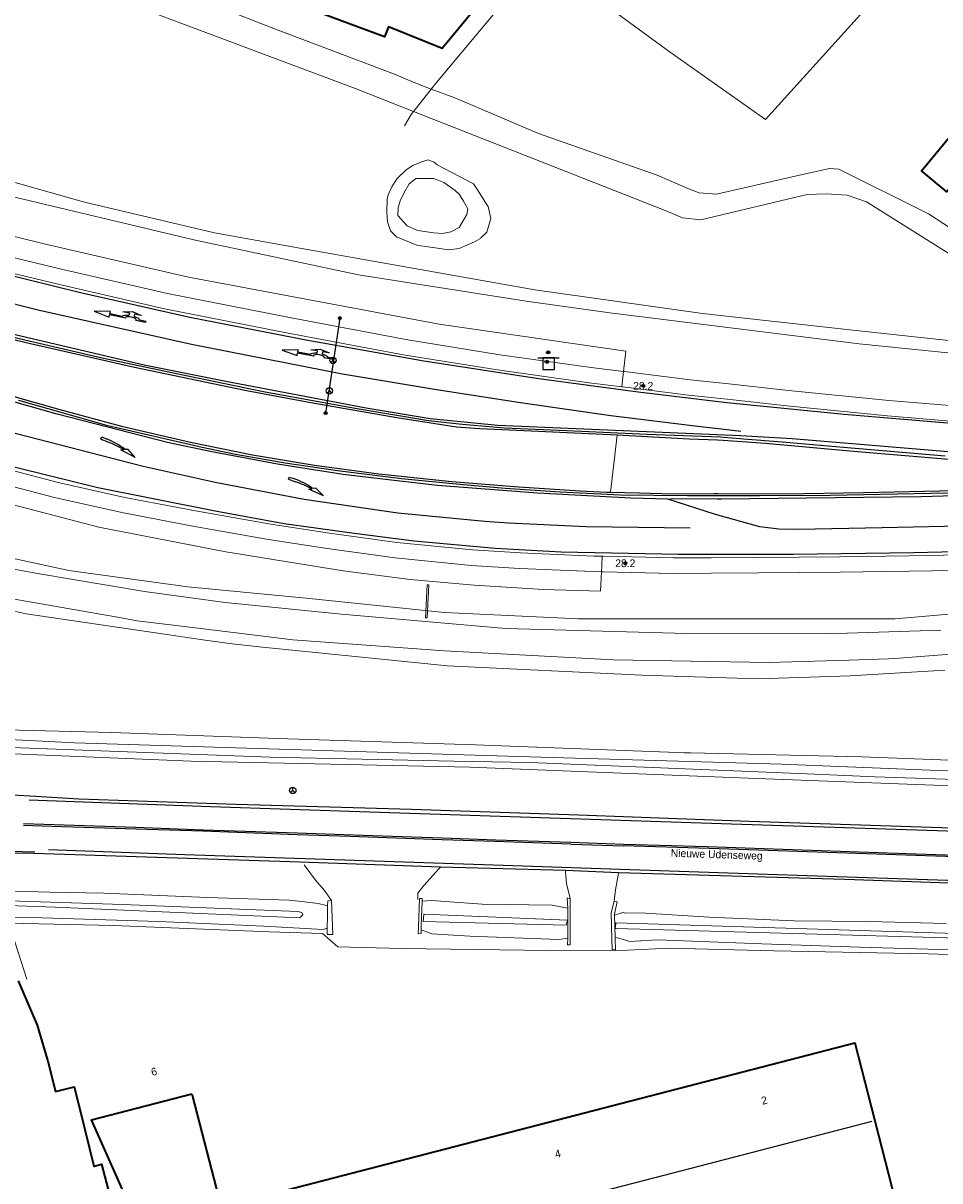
# Model space of a CAD drawing. Header units: metres. Extents: x 169249 to 194689, y 406250 to 412203.
# Tile 82 of 256: x 172792 to 172910, y 406380 to 406530. Entities that reach past the tile are written whole.
import ezdxf
from ezdxf.enums import TextEntityAlignment as Align

# ---------------------------------------------------------------- set-up
doc = ezdxf.new("R2010")
doc.units = ezdxf.units.M
doc.linetypes.add('BGT_NLCS_N264$0$AM-AS', pattern=[16, 10, -2, 2, -2])
doc.layers.get('0').update_dxf_attribs({"linetype": 'CONTINUOUS'})
for name, color, linetype, lineweight in [('BGT_NLCS_N264$0$B-WE-AM-AS_KUNSTWERK_DUIKER-GV', 252, 'BGT_NLCS_N264$0$AM-AS', 18), ('BGT_NLCS_N264$0$B-WE-GW-TALUD_KRUIN-G', 252, 'CONTINUOUS', 18), ('BGT_NLCS_N264$0$B-WE-GW-WATERGANG_INSTEEK-G', 252, 'CONTINUOUS', 18), ('BGT_NLCS_N264$0$B-WE-GW-WATERGANG_SLOOT_BODEM-G', 252, 'CONTINUOUS', 18), ('BGT_NLCS_N264$0$B-WE-GW-WATERGANG_WATERLIJN-G', 252, 'CONTINUOUS', 18), ('BGT_NLCS_N264$0$B-WE-IE-TERREINAFSCHEIDING_KUNSTMATIG_HEKWERK-G', 252, 'BGT_NLCS_N264$0$IE-TERREINAFSCHEIDING-KUNSTMATIG', 18), ('BGT_NLCS_N264$0$B-WE-IE-TERREINAFSCHEIDING_KUNSTMATIG_MUUR-G', 252, 'BGT_NLCS_N264$0$IE-TERREINAFSCHEIDING-KUNSTMATIG-DICHT', 18), ('BGT_NLCS_N264$0$B-WE-OG-TOPOGRAFIE_BEBOUWING-G', 252, 'CONTINUOUS', 35), ('BGT_NLCS_N264$0$B-WE-OG-TOPOGRAFIE_WATER-GV', 252, 'CONTINUOUS', 18), ('BGT_NLCS_N264$0$B-WE-OG-TOPOGRAFIE_WEG_BERM-GV', 252, 'CONTINUOUS', 18), ('BGT_NLCS_N264$0$B-WE-OG-TOPOGRAFIE_WEG_VERHARD-G', 252, 'CONTINUOUS', 18), ('BGT_NLCS_N264$0$B-WE-VW-BEWEGWIJZERING_DRAAGCONSTRUCTIE-S', 252, 'CONTINUOUS', 25), ('BGT_NLCS_N264$0$B-WE-VW-MARKERING_PIJL-S', 252, 'CONTINUOUS', 25), ('BGT_NLCS_N264$0$B-WE-VW-VERKEERSTEKEN_BORD-S', 252, 'CONTINUOUS', 25), ('X-XX-AL-REFERENTIE-G', 7, 'CONTINUOUS', 18)]:
    doc.layers.add(name, color=color, linetype=linetype, lineweight=lineweight)
for name, color, linetype in [('BGT_NLCS_N264$0$B-WE-IE-MEUBILAIR_WEGMEUBILAIR-S', 252, 'CONTINUOUS'), ('BGT_NLCS_N264$0$B-WE-KG-KADASTRAAL_NOK-G', 252, 'CONTINUOUS'), ('BGT_NLCS_N264$0$B-WE-OG-TOPOGRAFIE_WEG_RIJWEG-G', 252, 'CONTINUOUS'), ('BGT_NLCS_N264$0$B-WE-OG-TOPOGRAFIE_WEG_VERKEERSEILAND-GV', 252, 'CONTINUOUS'), ('BGT_NLCS_N264$0$B-WE-VW-BEWEGWIJZERING_DRAAGCONSTRUCTIE_PORTAAL_POER-G', 252, 'CONTINUOUS'), ('BGT_NLCS_N264$0$B-WE-VW-MARKERING-G', 252, 'CONTINUOUS'), ('BGT_NLCS_N264$0$B-WE-VW-VERKEERSTEKEN_DRAAGCONSTRUCTIE-S', 252, 'CONTINUOUS'), ('BGT_NLCS_N264$0$Label_Nummeraanduidingreeks', 252, 'CONTINUOUS'), ('BGT_NLCS_N264$0$Label_Openbareruimte', 252, 'CONTINUOUS'), ('BGT_NLCS_N264$0$Label_Puntobject', 252, 'CONTINUOUS')]:
    doc.layers.add(name, color=color, linetype=linetype)
doc.styles.add('BGT_NLCS_N264$0$STANDARD', font='txt')
doc.linetypes.add('BGT_NLCS_N264$0$IE-TERREINAFSCHEIDING-KUNSTMATIG', pattern='A,4,[82,NLCS.SHX,S=0.75,R=90,X=0,Y=0],4,-2', length=10)
doc.linetypes.add('BGT_NLCS_N264$0$IE-TERREINAFSCHEIDING-KUNSTMATIG-DICHT', pattern='A,8,-1,[82,NLCS.SHX,S=0.75,R=90,X=0,Y=0],-1', length=10)

# ---------------------------------------------------------------- blocks, each defined once
blk = doc.blocks.new('BGT_NLCS_N264$0$SIE-WEG_WEGWIJZER-SO')
for q in [(-0.29, -0.29), (0, 0.41), (0.29, -0.29)]:
    blk.add_line((0, 0), q)
blk.add_circle((0, 0), 0.413)
blk = doc.blocks.new('BGT_NLCS_N264$0$SVW-VERKEERSTEKEN_BORD_ANWB-SO')
blk.add_line((-1.375, 0), (1.375, 0))
at = {"flags": 128}
blk.add_lwpolyline([(-0.75, 0), (-0.75, -1.5), (0.75, -1.5), (0.75, 0)], close=True, dxfattribs=at)
blk = doc.blocks.new('BGT_NLCS_N264$0$B-SVW-MARKERING_PIJL_VERDRIJF_RE_5.0')
for p, q in [((0, 0.15), (0.6, 0.15)), ((0, -0.15), (0, 0.15)), ((0, -0.15), (0.96, -0.15)), ((2.92, -0.46), (3.27, -0.28)), ((5, -0.66), (2.92, -0.46)), ((3.75, -0.04), (3.43, -0.2)), ((5, -0.66), (3.75, -0.04))]:
    blk.add_line(p, q)
for centre, radius, start, end in [((0.61, -11.39), 11.54, 75.8527, 90.0468), ((0.99, -20.17), 20.02, 83.4664, 90.0916)]:
    blk.add_arc(centre, radius, start, end)
blk = doc.blocks.new('BGT_NLCS_N264$0$B-SVW-MARKERING_PIJL_ROTONDE_RD_RA_6.80')
for p, q in [((0, 0.07), (1.29, 0.07)), ((0, -0.07), (0, 0.07)), ((2.61, 0.07), (4.75, 0.07)), ((4.75, 0.37), (4.75, 0.07)), ((6.8, 0), (4.75, 0.37)), ((0, -0.07), (0.77, -0.07)), ((1.95, -0.98), (0.75, -0.68)), ((0.75, -0.68), (1.6, -0.68)), ((1.6, -0.68), (1.6, -0.36)), ((3.15, -0.68), (1.95, -0.98)), ((2.3, -0.68), (2.3, -0.36)), ((2.3, -0.68), (3.15, -0.68)), ((3.13, -0.07), (4.75, -0.07)), ((4.75, -0.38), (6.8, 0)), ((4.75, -0.07), (4.75, -0.38))]:
    blk.add_line(p, q)
for major_axis, ratio, start_param, end_param in [((-0.7, 0), 0.321429, 5.943348, 9.764615), ((-1.2, 0), 0.3125, 6.484543, 7.558013), ((-1.2, 0), 0.3125, 8.14995, 9.22342)]:
    blk.add_ellipse((1.95, 0), major_axis=major_axis, ratio=ratio, start_param=start_param, end_param=end_param)
blk = doc.blocks.new('BGT_NLCS_N264$0$SIE-WEG_PAAL_ALGEMEEN_TYPE_02-SO')
at = {"ltscale": 0.5}
h = blk.add_hatch(color=256, dxfattribs=at)
h.paths.add_polyline_path([(0, 0), (0.1875, 0, 0.41421356), (0, 0.1875)])
h.paths.add_polyline_path([(0, -0.1875), (0, 0), (-0.1875, 0, 0.41421356)])
for p, q in [((-0.1875, 0), (0.1875, 0)), ((0, -0.1875), (0, 0.1875))]:
    blk.add_line(p, q, dxfattribs=at)
blk.add_circle((0, 0), 0.1875, dxfattribs=at)
blk = doc.blocks.new('BGT_NLCS_N264$0$SIE-WEG_PAAL_ALGEMEEN_TYPE_01-SO')
h = blk.add_hatch(color=256)
edge = h.paths.add_edge_path()
edge.add_arc((0, 0), 0.188, 0, 360)
at = {"ltscale": 0.5}
blk.add_circle((0, 0), 0.188, dxfattribs=at)
blk = doc.blocks.new('BGT_NLCS_N264$0$SIE-WEG_VERKEERSBORD_PAAL-SO')
blk.add_line((-0.3, 0), (0.3, 0))
for radius in [0.2, 0.0745]:
    blk.add_circle((0, 0), radius)
blk = doc.blocks.new('BGT_NLCS_N264')
at = {"layer": 'BGT_NLCS_N264$0$B-WE-AM-AS_KUNSTWERK_DUIKER-GV'}
blk.add_polyline3d([(172844.1, 406457.32, 17.85), (172843.9, 406457.33, 17.85), (172843.67, 406453.06, 16.74), (172843.87, 406453.04, 16.74), (172844.1, 406457.32, 17.85)], dxfattribs=at)
at = {"layer": 'BGT_NLCS_N264$0$B-WE-GW-TALUD_KRUIN-G'}
blk.add_polyline3d([(172842.41, 406509.96, 16.85), (172842.43, 406509.96, 16.85), (172844.26, 406509.98, 16.87), (172844.74, 406509.98, 16.87), (172846.04, 406509.45, 16.88), (172847.46, 406508.45, 16.89), (172847.59, 406508.32, 16.89), (172848.02, 406507.92, 16.89), (172848.59, 406507.04, 16.9), (172849.16, 406506.05, 16.88), (172849.04, 406505.31, 16.87), (172848.04, 406503.61, 16.86), (172846.95, 406503.05, 16.87), (172845.86, 406502.85, 16.88), (172844.76, 406502.91, 16.91), (172842.64, 406503.21, 16.92), (172841.31, 406503.84, 16.91), (172840.1, 406505.17, 16.98), (172840.13, 406506.15, 16.97), (172840.39, 406507.09, 16.97), (172840.91, 406508.14, 16.97), (172841.55, 406509.28, 16.97), (172842.37, 406509.93, 16.85), (172842.41, 406509.96, 16.85)], dxfattribs=at)
at = {"layer": 'BGT_NLCS_N264$0$B-WE-GW-WATERGANG_INSTEEK-G'}
for points in [[(172844.41, 406521.56, 17.75), (172842.19, 406522.4, 17.78), (172839.65, 406523.47, 17.78), (172824.27, 406529.33, 17.79), (172793.86, 406541.2, 17.73), (172763.61, 406552.75, 17.64), (172756.81, 406555.43, 17.65), (172756.65, 406555.49, 17.65)], [(172919.6, 406498.33, 17.23), (172908.8, 406505.41, 17.59), (172897.19, 406511.17, 17.77), (172896, 406511.27, 17.78), (172891.14, 406510.19, 17.85), (172881.33, 406507.93, 17.86), (172879.09, 406508.1, 17.82), (172877.85, 406508.58, 17.81), (172873.67, 406510.39, 18.02), (172858.31, 406515.8, 17.95), (172847.46, 406520.4, 17.7), (172844.41, 406521.56, 17.75)], [(172910.91, 406446.28, 17.35), (172898.65, 406445.52, 17.51), (172886.76, 406445.16, 17.4), (172871.68, 406445.61, 17.36), (172846.54, 406446.84, 17.24), (172828.13, 406448.7, 17.25), (172822.14, 406449.3, 17.25), (172818.63, 406449.66, 17.25), (172814.86, 406450.21, 17.25), (172810.19, 406450.9, 17.25), (172791.98, 406453.57, 17.23), (172788.02, 406454.41, 17.23), (172773.58, 406457.47, 17.25), (172749.81, 406462.93, 17.28), (172748.4, 406463.19, 17.28), (172740.63, 406464.59, 17.27), (172740.12, 406464.69, 17.27), (172738.18, 406464.62, 17.28), (172734.95, 406464.49, 17.37), (172733.26, 406464.18, 17.18)], [(172850.14, 406436.58, 17.12), (172876.26, 406435.59, 17.14), (172877.2, 406435.56, 17.14), (172877.98, 406435.54, 17.15), (172900.23, 406435.02, 17.19), (172927.29, 406434.02, 17.21)], [(172916.33, 406431.11, 17.21), (172885.46, 406432.27, 17.17), (172849.43, 406433.69, 17.21), (172813.35, 406434.47, 17.21), (172783.94, 406435.68, 17.3), (172777.23, 406436.15, 17.4), (172773.21, 406436.98, 17.39), (172773.14, 406437, 17.38), (172770.61, 406437.78, 17.23), (172770.58, 406438.1, 17.21), (172770.56, 406438.35, 17.2), (172770.95, 406438.78, 17.19), (172771.13, 406438.98, 17.18), (172772.37, 406439.12, 17.18), (172773.72, 406439.04, 17.17), (172775.82, 406438.92, 17.16), (172789.32, 406438.53, 17.14), (172803.02, 406438.2, 17.16), (172824.51, 406437.4, 17.14), (172850.14, 406436.58, 17.12)], [(172830.95, 406412.86, 17.33), (172830.4, 406412.69, 17.28), (172822.76, 406413.1, 17.24), (172809.14, 406413.69, 17.13), (172794.02, 406414.19, 17.08), (172788.64, 406414.22, 17.04)], [(172788.94, 406417.67, 17.19), (172795.04, 406417.53, 17.19), (172802.03, 406417.37, 17.2), (172815.46, 406416.81, 17.22), (172826.01, 406416.47, 17.23), (172828.01, 406416.25, 17.27), (172829.77, 406416.05, 17.3), (172830.87, 406415.76, 17.37), (172831, 406415.72, 17.37)], [(172843.25, 406416.34, 17.39), (172844.44, 406416.44, 17.34), (172851.01, 406415.96, 17.32), (172860.05, 406415.84, 17.29), (172862.08, 406415.43, 17.39)], [(172868.14, 406414.52, 17.33), (172869.23, 406414.86, 17.16), (172869.39, 406414.85, 17.16), (172872.17, 406414.78, 17.15), (172880.39, 406414.28, 17.16), (172891.39, 406413.8, 17.16), (172901.12, 406413.7, 17.15), (172911.07, 406413.45, 17.13)], [(172862.08, 406411.55, 17.3), (172860.94, 406411.39, 17.19), (172849.41, 406411.79, 17.14), (172844.51, 406412.09, 17.17), (172843.11, 406412.62, 17.32)], [(172916.05, 406409.89, 17.13), (172899.91, 406410.39, 17.12), (172887.23, 406410.82, 17.14), (172879.31, 406411.13, 17.12), (172873.7, 406411.34, 17.12), (172872.99, 406411.3, 17.12), (172870.13, 406411.11, 17.14), (172869.14, 406411.4, 17.22), (172868.23, 406411.67, 17.29)]]:
    blk.add_polyline3d(points, dxfattribs=at)
at = {"layer": 'BGT_NLCS_N264$0$B-WE-GW-WATERGANG_SLOOT_BODEM-G'}
for points in [[(172754.84, 406552.94, 15.72), (172754.12, 406553.29, 15.75), (172745.89, 406557.22, 16.11), (172742.36, 406546.62, 16.1), (172752.65, 406521.55, 15.88), (172775.82, 406513.61, 15.87), (172799.5, 406506.88, 15.89), (172816.36, 406502.91, 16.26), (172827.38, 406500.96, 15.71), (172857.82, 406495.55, 15.63), (172879.55, 406492.47, 15.67), (172898.6, 406490.38, 15.56), (172926.21, 406487.4, 15.79), (172945.4, 406485.6, 15.83), (172967.27, 406483.04, 15.77), (172977.07, 406482.54, 15.83), (172984.19, 406482.93, 15.73)], [(172942.2, 406431.13, 16.98), (172901.89, 406432.46, 16.85), (172893.08, 406432.82, 16.84), (172857.16, 406434.29, 16.83), (172847.33, 406434.49, 16.81), (172823.54, 406434.98, 16.76), (172785.39, 406436.44, 16.68), (172779.01, 406436.97, 16.7), (172778.1, 406437.04, 16.71), (172775.29, 406437.28, 16.72), (172772.22, 406437.73, 16.73), (172772.2, 406437.82, 16.72), (172772.17, 406438.02, 16.71), (172772.96, 406438.13, 16.7), (172798.23, 406436.86, 16.71), (172821.94, 406436.1, 16.69), (172857.12, 406435.03, 16.63), (172889.77, 406434.08, 16.63), (172910.07, 406433.28, 16.62), (172931.47, 406432.56, 16.63)], [(172768.79, 406416.52, 16.44), (172795.72, 406415.58, 16.55), (172812.54, 406414.85, 16.55), (172827.42, 406414.19, 16.55), (172827.78, 406414.57, 16.55), (172827.64, 406414.87, 16.55), (172827.15, 406414.99, 16.55), (172804.49, 406415.92, 16.55), (172780.43, 406416.67, 16.55)], [(172843.49, 406414.67, 17.39), (172862.05, 406413.87, 16.61), (172861.89, 406413.25, 16.57), (172843.37, 406413.7, 17.4), (172843.44, 406414.61, 17.39), (172843.45, 406414.67, 17.39), (172843.49, 406414.67, 17.39)], [(172951.67, 406386.1, 16.64), (172965.14, 406391, 16.58), (172986.92, 406398.92, 16.46), (172989.29, 406403.13, 16.61), (172988.87, 406406.81, 16.57), (172986.13, 406409.06, 16.53), (172979.76, 406409.63, 16.47), (172935.63, 406410.9, 16.39), (172868.34, 406412.8, 16.59), (172868.23, 406412.8, 16.59), (172868.3, 406413.41, 16.57), (172868.31, 406413.53, 16.56), (172935.71, 406411.41, 16.47), (172979.85, 406410, 16.4), (172986.64, 406409.66, 16.57), (172989.52, 406407.26, 16.58), (172990, 406402.67, 16.55), (172987.56, 406398.38, 16.56), (172951.99, 406385.11, 16.68)]]:
    blk.add_polyline3d(points, dxfattribs=at)
at = {"layer": 'BGT_NLCS_N264$0$B-WE-GW-WATERGANG_WATERLIJN-G'}
for points in [[(172842.12, 406518.64, 15.81), (172834.68, 406521.57, 15.81), (172779.25, 406542.41, 15.81), (172771.14, 406545.91, 15.78), (172758.59, 406551.32, 15.73), (172754.96, 406552.89, 15.71)], [(172917, 406496.77, 15.81), (172900.77, 406506.95, 15.81), (172898.27, 406507.8, 15.81), (172895.54, 406507.96, 15.81), (172893.09, 406507.88, 15.81), (172890.53, 406507.28, 15.81), (172879.32, 406504.62, 15.81), (172876.96, 406504.88, 15.81), (172874.7, 406505.83, 15.81), (172842.12, 406518.64, 15.81)], [(172848.04, 406500.9, 16.18), (172846.68, 406500.73, 16.18), (172844.62, 406501.02, 16.18), (172843.65, 406501.17, 16.18), (172842.55, 406501.35, 16.18), (172841.82, 406501.65, 16.18), (172839.93, 406502.4, 16.18), (172839.14, 406503.2, 16.18), (172838.76, 406504.35, 16.18), (172838.68, 406505.6, 16.18), (172838.72, 406507.29, 16.18), (172838.83, 406507.87, 16.18), (172839.31, 406508.9, 16.18), (172839.96, 406509.91, 16.18), (172841.18, 406511.1, 16.19), (172842.02, 406511.65, 16.2), (172842.96, 406512.06, 16.21), (172843.08, 406512.1, 16.21), (172843.99, 406512.39, 16.23), (172844.8, 406512.1, 16.23), (172845.18, 406511.72, 16.23), (172849.89, 406509.26, 16.16), (172850.31, 406508.62, 16.16), (172851.73, 406506.4, 16.16), (172851.79, 406506.32, 16.16), (172852.11, 406504.78, 16.17), (172851.6, 406503.03, 16.17), (172850.84, 406502.26, 16.17), (172850.79, 406502.2, 16.17), (172850, 406501.76, 16.17), (172848.04, 406500.9, 16.18)], [(172734.1, 406468.72, 15.78), (172734.96, 406469.25, 15.72), (172737.9, 406469.59, 15.76), (172741.36, 406469.7, 15.79), (172742.87, 406469.75, 15.81), (172743.69, 406469.61, 15.84), (172746.41, 406469.14, 15.97), (172764.67, 406464.42, 16.12), (172779.72, 406461.31, 16.13), (172793.42, 406458.78, 16.12), (172807.3, 406456.48, 16.12), (172817.74, 406455.03, 16.09), (172832.8, 406453.53, 16.17), (172854.08, 406451.68, 16.2), (172877.49, 406451.03, 16.19), (172895.61, 406450.99, 16.21), (172910.41, 406451.47, 16.22)], [(172923.35, 406449.23, 16.09), (172904.99, 406447.84, 16.09), (172903.63, 406447.74, 16.09), (172898.48, 406447.58, 16.09), (172888.13, 406447.26, 16.09), (172868, 406447.59, 16.09), (172846.13, 406448.76, 16.09), (172826.51, 406450.19, 16.09), (172814.59, 406451.66, 16.09), (172806.35, 406452.67, 16.09), (172803.8, 406453.12, 16.09), (172785.45, 406456.35, 16.09), (172760.01, 406461.84, 16.09), (172756.89, 406462.58, 16.09), (172742.38, 406466.05, 16.08), (172736.88, 406466.41, 15.88), (172734.58, 406466.22, 15.86), (172734.42, 406466.3, 15.86)]]:
    blk.add_polyline3d(points, dxfattribs=at)
at = {"layer": 'BGT_NLCS_N264$0$B-WE-IE-TERREINAFSCHEIDING_KUNSTMATIG_HEKWERK-G'}
for points in [[(172844.41, 406521.56, 17.87), (172844.74, 406521.98, 18.09), (172844.86, 406522.13, 18.09), (172857.48, 406537.27, 18.22), (172873.37, 406556.52, 18.23), (172875.06, 406558.75, 18.25)], [(172842.12, 406518.64, 16.38), (172842.34, 406518.92, 16.52), (172844.41, 406521.56, 17.87)], [(172840.95, 406516.81, 16.08), (172841.82, 406518.26, 16.18), (172842.12, 406518.64, 16.38)], [(172792.04, 406406.22, 17.32), (172789.72, 406413.48, 17.2), (172803.28, 406413.18, 17.24), (172823.42, 406412.38, 17.28), (172830.35, 406412.16, 17.32), (172832.34, 406410.41, 17.33), (172840.55, 406410.22, 17.32), (172859.65, 406409.94, 17.27), (172868.08, 406409.92, 17.28), (172875.19, 406410.26, 17.25), (172888.76, 406409.89, 17.24), (172908.81, 406409.53, 17.24), (172930.41, 406408.78, 17.22), (172950.53, 406408.16, 17.18), (172969.86, 406407.65, 17.17), (172983.58, 406407.23, 17.31), (172986.68, 406406.16, 17.34), (172987.4, 406404.82, 17.35), (172987.52, 406403.18, 17.35), (172986.45, 406401.01, 17.31), (172984.37, 406399.68, 17.29), (172959.9, 406390.31, 17.03), (172938.14, 406381.17, 17.21)]]:
    blk.add_polyline3d(points, dxfattribs=at)
at = {"layer": 'BGT_NLCS_N264$0$B-WE-IE-TERREINAFSCHEIDING_KUNSTMATIG_MUUR-G'}
for p, q in [((172831.51, 406416.42, 17.38), (172831.03, 406416.4, 17.38)), ((172843.25, 406416.34, 17.39), (172843.17, 406414.22, 17.35)), ((172868.14, 406414.52, 17.33), (172868.23, 406411.67, 17.29)), ((172862.08, 406411.55, 17.3), (172862.07, 406410.68, 17.28))]:
    blk.add_line(p, q, dxfattribs=at)
for points in [[(172843.11, 406412.62, 17.32), (172843.09, 406412.14, 17.31), (172842.74, 406412.13, 17.31), (172842.77, 406412.99, 17.33), (172842.9, 406416.69, 17.43), (172843.26, 406416.69, 17.4), (172843.25, 406416.34, 17.39)], [(172862.42, 406416.7, 17.41), (172862.11, 406416.72, 17.42), (172862.01, 406416.72, 17.42), (172862.08, 406415.43, 17.39)], [(172862.07, 406410.68, 17.28), (172862.38, 406410.68, 17.3), (172862.39, 406411.68, 17.32), (172862.39, 406412.9, 17.34), (172862.4, 406413.74, 17.35), (172862.42, 406416.7, 17.41)], [(172830.95, 406412.86, 17.33), (172830.93, 406412.04, 17.32), (172831.63, 406412.03, 17.33), (172831.68, 406412.02, 17.33), (172831.51, 406416.42, 17.38)], [(172831, 406415.72, 17.37), (172831, 406415.68, 17.37), (172830.97, 406414.39, 17.35), (172830.95, 406412.86, 17.33)], [(172831.03, 406416.4, 17.38), (172831.01, 406416.4, 17.38), (172831, 406415.72, 17.37)], [(172862.08, 406415.43, 17.39), (172862.08, 406414.29, 17.37), (172862.08, 406414.18, 17.36), (172862.08, 406412.4, 17.32), (172862.08, 406411.69, 17.31), (172862.08, 406411.55, 17.3)], [(172867.82, 406410.06, 17.27), (172867.78, 406411.44, 17.29), (172867.69, 406414.84, 17.33), (172868.09, 406416.34, 17.33)], [(172868.09, 406416.34, 17.33), (172868.37, 406416.28, 17.33), (172868.49, 406416.25, 17.33), (172868.13, 406414.72, 17.33), (172868.14, 406414.52, 17.33)], [(172843.17, 406414.22, 17.35), (172843.13, 406413.18, 17.33), (172843.12, 406412.98, 17.33), (172843.11, 406412.62, 17.32)], [(172868.23, 406411.67, 17.29), (172868.23, 406411.42, 17.28), (172868.28, 406410.05, 17.27), (172867.82, 406410.06, 17.27)]]:
    blk.add_polyline3d(points, dxfattribs=at)
at = {"layer": 'BGT_NLCS_N264$0$B-WE-KG-KADASTRAAL_NOK-G'}
blk.add_polyline3d([(172901.46, 406387.78, 24.86), (172875.7, 406381.11, 24.87), (172849.97, 406374.44, 24.88), (172816.29, 406365.72, 24.89)], dxfattribs=at)
at = {"layer": 'BGT_NLCS_N264$0$B-WE-OG-TOPOGRAFIE_BEBOUWING-G'}
for points in [[(172842, 406571.72, 23.21), (172842, 406571.97, 22.49), (172842.28, 406573.03, 22.49), (172871.24, 406562.42, 22.38), (172867.69, 406553.05, 22.38), (172866.02, 406553.57, 22.4), (172864.85, 406549.85, 22.4), (172845.85, 406526.83, 22.39), (172838.87, 406529.61, 22.39), (172838.35, 406528.34, 22.4), (172820.05, 406535.16, 22.45), (172819.53, 406535.5, 22.97), (172794.41, 406545.21, 23.09), (172794.5, 406545.45, 23.09), (172809.41, 406584.15, 23.14), (172842, 406571.69, 23.29), (172842, 406571.72, 23.21)], [(172912.67, 406508.24, 22.53), (172911.74, 406508.96, 22.53), (172911.17, 406508.23, 22.53), (172907.9, 406510.94, 22.53), (172917.55, 406522.65, 22.53)], [(172790.93, 406406.01, 23.61), (172793.38, 406400.28, 23.39), (172794.73, 406395.75, 23.24), (172794.76, 406395.66, 23.23), (172795.3, 406393.56, 23.16), (172795.77, 406391.7, 21.07), (172798.18, 406392.29, 21.09), (172798.99, 406389.05, 21.31), (172800.74, 406382.01, 21.8), (172800.83, 406382.03, 21.78), (172801.72, 406382.27, 21.56), (172808.63, 406356.01, 21.37)], [(172813.4, 406391.38, 22.39), (172813.45, 406391.22, 22.39), (172817.2, 406376.72, 22.29), (172817.27, 406376.73, 22.29), (172899.28, 406397.97, 20.87), (172904.48, 406377.61, 20.73), (172868.68, 406367.76, 20.54), (172868.85, 406367.13, 20.36), (172849.66, 406362.09, 20.36), (172849.3, 406363.11, 20.61), (172840.15, 406360.75, 20.63), (172840.37, 406359.68, 20.29), (172819.02, 406354.19, 20.3), (172818.83, 406355.33, 20.72), (172818.24, 406355.18, 20.75), (172818.14, 406355.42, 20.67), (172814.96, 406354.51, 20.74), (172810.34, 406365.3, 21.63), (172806.72, 406373.77, 22.33), (172806.62, 406374, 22.35), (172800.41, 406388.01, 22.39), (172813.4, 406391.38, 22.39)]]:
    blk.add_polyline3d(points, dxfattribs=at)
at = {"layer": 'BGT_NLCS_N264$0$B-WE-OG-TOPOGRAFIE_WATER-GV'}
for points in [[(172741.79, 406542.02, 17.59), (172742.05, 406541.25, 17.57), (172742.65, 406539.69, 17.57), (172748.63, 406524.42, 17.52), (172749.17, 406523.64, 17.5), (172750.67, 406521.48, 17.48), (172752.12, 406519.92, 17.47), (172753.73, 406518.99, 17.47), (172768.64, 406513.93, 17.37), (172787.89, 406508.14, 17.31), (172813.67, 406502.02, 17.33), (172835.01, 406497.5, 17.35), (172856.69, 406494.06, 17.38), (172867.53, 406492.55, 17.45), (172899.8, 406488.53, 17.52), (172929.15, 406485.55, 17.53), (172952.54, 406482.66, 17.59), (172961.71, 406481.51, 17.62), (172964.84, 406481.12, 17.63), (172977.53, 406480.6, 17.64), (172988.12, 406480.85, 17.7)], [(172938.26, 406455.84, 18.03), (172904.49, 406452.91, 17.87), (172863.5, 406452.92, 17.44), (172846.11, 406453.74, 17.37), (172828.21, 406455.58, 17.38), (172812.9, 406457.06, 17.37), (172797.49, 406459.19, 17.38), (172782.93, 406462.33, 17.4), (172774.27, 406464.28, 17.38), (172755.76, 406468.36, 17.3), (172745.53, 406471.49, 17.32), (172741.41, 406472.27, 17.39), (172739.27, 406472.17, 17.39), (172737.36, 406472.04, 17.4), (172734.2, 406471.63, 17.4), (172733.88, 406471.46, 17.39), (172732.27, 406470.63, 17.37), (172731.57, 406469.89, 17.37), (172731.8, 406467.49, 17.27), (172732.56, 406465.24, 17.21), (172733.26, 406464.18, 17.18)]]:
    blk.add_polyline3d(points, dxfattribs=at)
at = {"layer": 'BGT_NLCS_N264$0$B-WE-OG-TOPOGRAFIE_WEG_BERM-GV'}
blk.add_line((172867.62, 406469.32, 17.84), (172868.5, 406476.7, 17.91), dxfattribs=at)
for points in [[(172869.3, 406484.97, 17.66), (172869.33, 406484.97, 17.66), (172869.44, 406484.96, 17.66), (172877.95, 406483.9, 17.7), (172882.96, 406483.35, 17.7), (172890.68, 406482.52, 17.72), (172903.68, 406481.21, 17.73), (172916.36, 406480.15, 17.77)], [(172869.08, 406482.99, 17.66), (172869.2, 406482.97, 17.66), (172877.72, 406481.91, 17.7), (172882.74, 406481.36, 17.7), (172890.47, 406480.53, 17.72), (172903.5, 406479.21, 17.73), (172916.2, 406478.15, 17.77)], [(172869.3, 406484.97, 17.66), (172869.59, 406487.58, 17.75), (172845.43, 406491.1, 17.71), (172812.99, 406497.18, 17.69), (172794.46, 406501.47, 17.69), (172770.53, 406507.38, 17.68), (172759.59, 406510.27, 17.68), (172755.11, 406511.48, 17.68), (172751.97, 406512.32, 17.68), (172750.44, 406512.95, 17.68), (172749.45, 406513.44, 17.69), (172747.71, 406514.68, 17.69), (172745.79, 406516.99, 17.77), (172744.38, 406519.67, 17.78), (172743, 406522.58, 17.79), (172741.35, 406525.2, 17.78), (172740.52, 406526.37, 17.78), (172739.42, 406527.76, 17.78), (172737.54, 406530.06, 17.78), (172736.1, 406532.76, 17.75), (172735.03, 406535.79, 17.7), (172734.6, 406538.56, 17.65), (172734.48, 406541.98, 17.67)], [(172924.35, 406461.55, 18.04), (172909.23, 406461.14, 17.99), (172897.32, 406460.95, 17.94), (172886.8, 406460.87, 17.89), (172880.67, 406460.83, 17.86), (172875.76, 406460.81, 17.84), (172866.73, 406461.02, 17.81), (172866.56, 406461.02, 17.81)], [(172924.41, 406459.55, 18.04), (172909.27, 406459.14, 17.99), (172897.35, 406458.95, 17.94), (172886.82, 406458.87, 17.89), (172880.68, 406458.83, 17.86), (172875.74, 406458.81, 17.84), (172866.68, 406459.02, 17.81), (172866.51, 406459.03, 17.81), (172866.46, 406459.03, 17.81)], [(172767.67, 406503.55, 17.63), (172768.07, 406505.22, 17.61), (172768.08, 406505.22, 17.61), (172782.52, 406501.58, 17.61), (172796.72, 406498.18, 17.62), (172810.27, 406495.06, 17.61), (172826.28, 406491.9, 17.6), (172841.4, 406489.07, 17.59), (172853.3, 406487.14, 17.64)], [(172767.59, 406503.28, 17.61), (172782.04, 406499.64, 17.61), (172796.27, 406496.23, 17.62), (172809.86, 406493.1, 17.61), (172825.9, 406489.94, 17.6), (172841.05, 406487.1, 17.59), (172853, 406485.16, 17.64), (172864.88, 406483.51, 17.64), (172869.08, 406482.99, 17.66)], [(172853.3, 406487.14, 17.64), (172865.14, 406485.49, 17.64), (172869.3, 406484.97, 17.66)], [(172869.08, 406482.99, 17.66), (172869.21, 406484.18, 17.61), (172869.3, 406484.97, 17.66)], [(172866.46, 406459.03, 17.81), (172865.4, 406459.05, 17.81), (172855.85, 406459.46, 17.75), (172849.58, 406459.85, 17.75), (172839.74, 406460.84, 17.75), (172830.64, 406462.06, 17.75), (172823.07, 406463.26, 17.77), (172813.54, 406464.94, 17.77), (172804.35, 406466.69, 17.74), (172795.62, 406468.65, 17.76), (172784.25, 406471.64, 17.69), (172770.4, 406475.43, 17.59), (172760.95, 406477.98, 17.59), (172760.9, 406477.99, 17.59), (172761.43, 406479.55, 17.61)], [(172866.56, 406461.02, 17.81), (172865.47, 406461.05, 17.81), (172855.96, 406461.45, 17.75), (172849.74, 406461.84, 17.75), (172839.98, 406462.83, 17.75), (172830.93, 406464.04, 17.75), (172823.4, 406465.23, 17.77), (172813.9, 406466.91, 17.77), (172804.75, 406468.65, 17.74), (172796.09, 406470.59, 17.76), (172784.77, 406473.57, 17.69), (172770.93, 406477.36, 17.59), (172761.47, 406479.91, 17.59)], [(172760.24, 406475.53, 17.64), (172801.36, 406464.8, 17.82), (172817.81, 406461.58, 17.84), (172833.01, 406459.15, 17.79), (172841.67, 406458.03, 17.8), (172849.96, 406457.3, 17.8), (172858.93, 406456.73, 17.81), (172866.33, 406456.5, 17.84), (172866.46, 406459.03, 17.81)], [(172866.46, 406459.03, 17.81), (172866.5, 406459.83, 17.76), (172866.56, 406461.02, 17.81)]]:
    blk.add_polyline3d(points, dxfattribs=at)
at = {"layer": 'BGT_NLCS_N264$0$B-WE-OG-TOPOGRAFIE_WEG_RIJWEG-G'}
for p, q in [((172861.79, 406420.31, 17.51), (172845.63, 406420.75, 17.56)), ((172868.66, 406420.03, 17.55), (172861.79, 406420.31, 17.51))]:
    blk.add_line(p, q, dxfattribs=at)
for points in [[(172790.16, 406430.1, 17.5), (172793.2, 406429.93, 17.53), (172798.77, 406429.62, 17.59), (172819.17, 406428.92, 17.62), (172841.86, 406428.24, 17.64), (172863.5, 406427.51, 17.67), (172885.57, 406426.71, 17.6), (172911.83, 406425.85, 17.6), (172934.18, 406425.22, 17.64), (172958.08, 406424.34, 17.67), (172979.99, 406423.67, 17.67), (173003.79, 406422.63, 17.64), (173013.05, 406422.51, 17.69)], [(172845.63, 406420.75, 17.56), (172827.44, 406421.4, 17.6), (172792.96, 406422.52, 17.56), (172790.47, 406422.56, 17.51)], [(172985.41, 406415.75, 17.45), (172983.95, 406416, 17.54), (172982.93, 406416.17, 17.6), (172979.44, 406416.41, 17.6), (172956.69, 406417.13, 17.71), (172928.73, 406418.08, 17.62), (172897.96, 406419.17, 17.56), (172868.66, 406420.03, 17.55)]]:
    blk.add_polyline3d(points, dxfattribs=at)
at = {"layer": 'BGT_NLCS_N264$0$B-WE-OG-TOPOGRAFIE_WEG_VERHARD-G'}
for points in [[(172916.07, 406550.29, 18.23), (172903.66, 406535.3, 18.3), (172887.71, 406517.6, 18.09), (172875.23, 406526.41, 18.11), (172861.12, 406536.79, 17.91), (172868.11, 406546.51, 18.2), (172869.75, 406545.32, 18.2)], [(172831.51, 406416.42, 17.38), (172830.59, 406417.71, 17.42), (172829.41, 406419.07, 17.42), (172827.94, 406421.06, 17.48)], [(172845.63, 406420.75, 17.56), (172845.46, 406420.57, 17.55), (172843.44, 406418.39, 17.46), (172842.67, 406417.4, 17.46), (172842.67, 406417.35, 17.46), (172842.68, 406416.58, 17.44)], [(172862.42, 406416.7, 17.41), (172862.09, 406417.96, 17.42), (172861.92, 406418.58, 17.42), (172861.84, 406419.68, 17.48), (172861.81, 406420.03, 17.49), (172861.79, 406420.31, 17.51)], [(172868.66, 406420.03, 17.55), (172868.62, 406419.81, 17.53), (172868.6, 406419.73, 17.52), (172868.25, 406417.81, 17.38), (172868.09, 406416.34, 17.33)]]:
    blk.add_polyline3d(points, dxfattribs=at)
at = {"layer": 'BGT_NLCS_N264$0$B-WE-OG-TOPOGRAFIE_WEG_VERKEERSEILAND-GV'}
for points in [[(172834.57, 406480.16, 17.74), (172822.89, 406482.28, 17.75), (172811.41, 406484.65, 17.75), (172801.8, 406486.68, 17.77), (172791.81, 406489.02, 17.76), (172780.99, 406491.63, 17.76)], [(172790.96, 406481.23, 17.68), (172802.36, 406478.01, 17.66), (172814.74, 406475.15, 17.69), (172819.05, 406474.25, 17.66), (172825.52, 406473.11, 17.66), (172832.27, 406472.13, 17.66), (172840.58, 406471.09, 17.66), (172848.12, 406470.36, 17.66), (172853.98, 406469.84, 17.67), (172861.12, 406469.38, 17.67), (172868.93, 406468.99, 17.66), (172877.59, 406468.9, 17.71), (172881.49, 406468.9, 17.74), (172886.94, 406468.89, 17.79), (172896.09, 406468.96, 17.79), (172909.1, 406469.19, 17.84), (172913.72, 406469.3, 17.84)], [(172910.96, 406473.98, 17.82), (172897.79, 406475.12, 17.77), (172889.83, 406475.79, 17.75), (172884.83, 406476.18, 17.75), (172884.41, 406476.22, 17.76), (172882.25, 406476.42, 17.77), (172881.85, 406476.45, 17.77), (172877.08, 406476.62, 17.74), (172872.36, 406476.78, 17.71), (172861.95, 406477.28, 17.7), (172853.92, 406477.6, 17.7), (172849.93, 406477.95, 17.72), (172848.41, 406478.11, 17.74), (172844.07, 406478.58, 17.75), (172834.57, 406480.16, 17.74)], [(172868.5, 406476.7, 17.91), (172858.3, 406477.2, 17.91), (172850.71, 406477.53, 17.91), (172847.68, 406477.77, 17.89), (172839.95, 406478.94, 17.91), (172828.84, 406480.91, 17.91), (172820.28, 406482.5, 17.94), (172806, 406485.5, 17.94), (172792.52, 406488.54, 17.89), (172779.89, 406491.57, 17.92), (172765.5, 406495.03, 17.92)], [(172764.04, 406489.38, 17.94), (172766.07, 406488.71, 17.87), (172773.18, 406486.65, 17.84), (172778.68, 406485.1, 17.84), (172786.69, 406482.78, 17.79), (172796.32, 406480.04, 17.78), (172804.31, 406477.89, 17.8), (172813.25, 406475.81, 17.8), (172821.29, 406474.16, 17.79), (172829.3, 406472.81, 17.76), (172837.61, 406471.71, 17.77), (172847.1, 406470.7, 17.78), (172855.76, 406470.04, 17.78), (172863.7, 406469.52, 17.8), (172867.13, 406469.33, 17.84), (172867.62, 406469.32, 17.84)], [(172948.77, 406471.27, 18.15), (172941.48, 406471.56, 18.11), (172928.38, 406472.47, 18.05), (172911.43, 406473.57, 17.92), (172899.1, 406474.62, 17.92), (172887.69, 406475.65, 17.92), (172882.21, 406476.03, 17.91), (172881.47, 406476.08, 17.91), (172877.79, 406476.2, 17.91), (172869.27, 406476.66, 17.91), (172868.5, 406476.7, 17.91)], [(172867.62, 406469.32, 17.84), (172871.38, 406469.25, 17.85), (172875.63, 406469.12, 17.87), (172881.01, 406469.16, 17.91), (172881.51, 406469.16, 17.91), (172890.08, 406469.11, 17.93), (172900.36, 406469.3, 17.95), (172910.25, 406469.5, 17.95), (172918.7, 406469.66, 18.01), (172920.68, 406469.63, 18.05), (172927.85, 406469.46, 18.08), (172936.89, 406469.03, 18.14), (172948.6, 406468.51, 18.19)]]:
    blk.add_polyline3d(points, dxfattribs=at)
at = {"layer": 'BGT_NLCS_N264$0$B-WE-VW-BEWEGWIJZERING_DRAAGCONSTRUCTIE_PORTAAL_POER-G', "linetype": 'Continuous'}
blk.add_line((172832.58, 406491.89, 23.65), (172830.73, 406479.58, 23.6), dxfattribs=at)
at = {"layer": 'BGT_NLCS_N264$0$B-WE-VW-MARKERING-G', "linetype": 'Continuous'}
for p, q in [((172862.48, 406424, 17.74), (172869.33, 406423.74, 17.75)), ((172862.49, 406423.74, 17.73), (172869.3, 406423.52, 17.76))]:
    blk.add_line(p, q, dxfattribs=at)
for points in [[(172761.36, 406480.41, 17.64), (172776.1, 406476.35, 17.71), (172787.72, 406473.27, 17.78), (172801.24, 406469.93, 17.82), (172816.45, 406466.91, 17.84), (172825.39, 406465.29, 17.84), (172834.42, 406464, 17.79), (172842.21, 406463.01, 17.8), (172852.67, 406462.08, 17.81), (172861.25, 406461.61, 17.81), (172876.42, 406461.28, 17.89), (172880.72, 406461.28, 17.91), (172891.29, 406461.28, 17.96), (172906.85, 406461.51, 18.03), (172921.53, 406461.87, 18.07)], [(172884.5, 406477.18, 17.82), (172882.35, 406477.44, 17.81), (172879.61, 406477.77, 17.8), (172867.68, 406479.24, 17.77), (172855.99, 406480.89, 17.77), (172844.84, 406482.61, 17.75), (172832.94, 406484.62, 17.72), (172813.37, 406488.45, 17.75), (172793.7, 406492.88, 17.73), (172769.49, 406498.94, 17.75)], [(172877.93, 406464.65, 17.8), (172864.47, 406464.83, 17.77), (172854.43, 406465.33, 17.75), (172851.36, 406465.54, 17.74), (172840.08, 406466.61, 17.74), (172827.95, 406468.4, 17.79), (172816.44, 406470.6, 17.79), (172807.1, 406472.64, 17.78), (172785.32, 406478.29, 17.77), (172762.54, 406484.42, 17.73), (172762.41, 406484.46, 17.7)], [(172792.36, 406429.47, 17.6), (172815.84, 406428.6, 17.66), (172836.45, 406427.93, 17.77), (172859.84, 406427.13, 17.68), (172883.3, 406426.38, 17.69), (172909.92, 406425.48, 17.68), (172936.12, 406424.57, 17.73)], [(172827.05, 406425.19, 17.75), (172836.82, 406424.86, 17.76), (172845.85, 406424.55, 17.71)], [(172845.81, 406424.29, 17.72), (172833.93, 406424.72, 17.75), (172827.05, 406424.93, 17.74)], [(172996.31, 406416.18, 17.76), (172986.2, 406416.52, 17.67), (172971.49, 406417.02, 17.75), (172953.79, 406417.61, 17.77), (172936.07, 406418.2, 17.73), (172912.56, 406418.96, 17.7), (172891.79, 406419.68, 17.67), (172871.42, 406420.36, 17.69), (172853.71, 406420.96, 17.66), (172831.92, 406421.69, 17.69), (172812.52, 406422.34, 17.71), (172794.84, 406422.99, 17.7)]]:
    blk.add_polyline3d(points, dxfattribs=at)
at = {"layer": 'BGT_NLCS_N264$0$B-WE-VW-MARKERING-G'}
for points in [[(172733.96, 406526.43, 17.78), (172736.32, 406523.65, 17.78), (172737.81, 406521.56, 17.78), (172738.81, 406519.83, 17.79), (172740.42, 406516.28, 17.77), (172741.49, 406514.41, 17.77), (172742.43, 406513.1, 17.75), (172744.37, 406510.93, 17.69), (172746.86, 406509.14, 17.69), (172749.43, 406507.9, 17.68), (172750.53, 406507.53, 17.68), (172757.76, 406505.59, 17.68), (172767.5, 406502.99, 17.68), (172767.51, 406502.98, 17.68), (172799.01, 406495.21, 17.69), (172813.14, 406492.02, 17.69), (172828.44, 406489.01, 17.65), (172843.46, 406486.35, 17.71), (172858.35, 406484.04, 17.73), (172871.21, 406482.32, 17.75), (172882.7, 406480.95, 17.77), (172883.12, 406480.9, 17.77), (172897.86, 406479.42, 17.78), (172924.12, 406477.22, 17.84)], [(172875.03, 406468.42, 17.71), (172870.24, 406468.57, 17.69), (172858.18, 406469.22, 17.65), (172845.24, 406470.2, 17.64), (172838.48, 406470.95, 17.64), (172833.03, 406471.64, 17.66), (172824.51, 406472.97, 17.66), (172815.79, 406474.59, 17.67), (172810.28, 406475.77, 17.68), (172795.96, 406479.45, 17.68), (172785.16, 406482.52, 17.65)], [(172783.49, 406491.38, 17.77), (172807.25, 406485.84, 17.77), (172817.83, 406483.72, 17.8), (172835.99, 406480.24, 17.78), (172844.27, 406478.89, 17.8), (172853.03, 406478.03, 17.75), (172884.45, 406476.67, 17.78), (172891.15, 406476.27, 17.79), (172913.43, 406474.42, 17.83)], [(172875.03, 406468.42, 17.71), (172875.68, 406468.52, 17.74), (172881.45, 406468.48, 17.76), (172882.01, 406468.48, 17.76)], [(172969.25, 406467.17, 18.03), (172960.98, 406466.66, 18.07), (172950.1, 406466.12, 18.08), (172938.04, 406465.67, 18.07), (172925.82, 406465.26, 18.01), (172914.85, 406464.96, 17.99), (172902.79, 406464.71, 17.92), (172891.95, 406464.5, 17.89), (172889.43, 406464.55, 17.89), (172886.96, 406464.82, 17.86), (172881.24, 406466.43, 17.79), (172875.03, 406468.42, 17.71)], [(172882.01, 406468.48, 17.76), (172907.82, 406468.77, 17.83), (172915.06, 406468.98, 17.87), (172920.73, 406468.99, 17.9), (172929.51, 406468.7, 17.97), (172961.91, 406467.28, 18), (172969.25, 406467.17, 18.03)], [(172730.07, 406431.98, 17.49), (172732.8, 406430.3, 17.5), (172735.97, 406428.7, 17.51), (172739.58, 406427.13, 17.51), (172743.06, 406425.92, 17.49), (172745.86, 406425.19, 17.5), (172748.83, 406424.59, 17.51), (172752.32, 406424.14, 17.47), (172757.26, 406423.81, 17.48), (172767.29, 406423.44, 17.51), (172778.34, 406423.12, 17.52), (172793.1, 406422.73, 17.53)], [(172827.05, 406424.93, 17.74), (172814.85, 406425.39, 17.72), (172806.21, 406425.68, 17.76), (172795.31, 406426.03, 17.68), (172791.61, 406426.16, 17.7)], [(172791.64, 406426.4, 17.71), (172806.14, 406425.91, 17.75), (172814.91, 406425.6, 17.72), (172827.05, 406425.19, 17.75)], [(172862.49, 406423.74, 17.73), (172852.65, 406424.09, 17.71), (172845.81, 406424.29, 17.72)], [(172845.85, 406424.55, 17.71), (172852.78, 406424.31, 17.71), (172862.48, 406424, 17.74)], [(172984.6, 406419.65, 17.76), (172975.47, 406419.99, 17.75), (172957.88, 406420.61, 17.81), (172943.57, 406421.06, 17.75), (172930.65, 406421.49, 17.73), (172918.89, 406421.88, 17.71), (172907.11, 406422.26, 17.7), (172880.42, 406423.16, 17.72), (172869.3, 406423.52, 17.76)], [(172869.33, 406423.74, 17.75), (172880.14, 406423.41, 17.74), (172907.21, 406422.48, 17.71), (172918.88, 406422.09, 17.73), (172930.74, 406421.72, 17.74), (172943.57, 406421.33, 17.77), (172953.58, 406420.98, 17.79), (172961.47, 406420.72, 17.88), (172975.54, 406420.23, 17.73), (172984.59, 406419.92, 17.77)]]:
    blk.add_polyline3d(points, dxfattribs=at)
at = {"layer": 'BGT_NLCS_N264$0$B-WE-IE-MEUBILAIR_WEGMEUBILAIR-S', "color": 7}
for name, p in [('BGT_NLCS_N264$0$SIE-WEG_PAAL_ALGEMEEN_TYPE_01-SO', (172832.58, 406491.89, 17.58)), ('BGT_NLCS_N264$0$SIE-WEG_PAAL_ALGEMEEN_TYPE_02-SO', (172871.86, 406483.1, 17.66)), ('BGT_NLCS_N264$0$SIE-WEG_PAAL_ALGEMEEN_TYPE_01-SO', (172830.73, 406479.58, 17.88)), ('BGT_NLCS_N264$0$SIE-WEG_PAAL_ALGEMEEN_TYPE_02-SO', (172869.54, 406460.12, 17.75))]:
    blk.add_blockref(name, p, dxfattribs=at)
at = {"layer": 'BGT_NLCS_N264$0$B-WE-VW-BEWEGWIJZERING_DRAAGCONSTRUCTIE-S', "color": 7}
for p in [(172831.69, 406486.4, 24.15), (172831.22, 406482.46, 24.15), (172826.48, 406430.69, 17.46)]:
    blk.add_blockref('BGT_NLCS_N264$0$SIE-WEG_WEGWIJZER-SO', p, dxfattribs=at)
at = {"layer": 'BGT_NLCS_N264$0$B-WE-VW-MARKERING_PIJL-S', "color": 7}
for name, p, rotation in [('BGT_NLCS_N264$0$B-SVW-MARKERING_PIJL_ROTONDE_RD_RA_6.80', (172807.44, 406491.39, 17.68), 168.1732960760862), ('BGT_NLCS_N264$0$B-SVW-MARKERING_PIJL_ROTONDE_RD_RA_6.80', (172831.8, 406486.57, 17.68), 170.0285629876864), ('BGT_NLCS_N264$0$B-SVW-MARKERING_PIJL_VERDRIJF_RE_5.0', (172801.71, 406476.35, 17.73), 337.4858873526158), ('BGT_NLCS_N264$0$B-SVW-MARKERING_PIJL_VERDRIJF_RE_5.0', (172825.97, 406471.15, 17.71), 340.1881881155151)]:
    blk.add_blockref(name, p, dxfattribs=dict(at, rotation=rotation))
at = {"layer": 'BGT_NLCS_N264$0$B-WE-VW-VERKEERSTEKEN_BORD-S', "color": 7}
blk.add_blockref('BGT_NLCS_N264$0$SVW-VERKEERSTEKEN_BORD_ANWB-SO', (172859.61, 406486.72, 17.63), dxfattribs=at)
at = {"layer": 'BGT_NLCS_N264$0$B-WE-VW-VERKEERSTEKEN_DRAAGCONSTRUCTIE-S', "color": 7}
for p in [(172859.57, 406487.44, 17.58), (172859.39, 406486.21, 17.66)]:
    blk.add_blockref('BGT_NLCS_N264$0$SIE-WEG_VERKEERSBORD_PAAL-SO', p, dxfattribs=at)
at = {"layer": 'BGT_NLCS_N264$0$Label_Nummeraanduidingreeks', "color": 7, "lineweight": 18, "style": 'BGT_NLCS_N264$0$STANDARD'}
for s, rotation, p in [('6', 14.6, (172808.52, 406394.26)), ('2', 14.5, (172887.53, 406390.54)), ('4', 14.5, (172860.79, 406383.62))]:
    blk.add_text(s, height=1, rotation=rotation, dxfattribs=at).set_placement(p, align=Align.MIDDLE)
at = {"layer": 'BGT_NLCS_N264$0$Label_Openbareruimte', "color": 252, "lineweight": 18, "style": 'BGT_NLCS_N264$0$STANDARD'}
blk.add_text('Nieuwe Udenseweg', height=1, rotation=-1.892, dxfattribs=at).set_placement((172881.37, 406422.28), align=Align.MIDDLE)
at = {"layer": 'BGT_NLCS_N264$0$Label_Puntobject', "lineweight": 18, "style": 'BGT_NLCS_N264$0$STANDARD'}
for p in [(172871.86, 406483.1, 17.66), (172869.54, 406460.12, 17.75)]:
    blk.add_text('28.2', height=1, dxfattribs=at).set_placement(p, align=Align.MIDDLE)

msp = doc.modelspace()

# ---------------------------------------------------------------- block references
at = {"layer": 'X-XX-AL-REFERENTIE-G'}
msp.add_blockref('BGT_NLCS_N264', (0, 0), dxfattribs=at)

doc.saveas('drawing.dxf')
